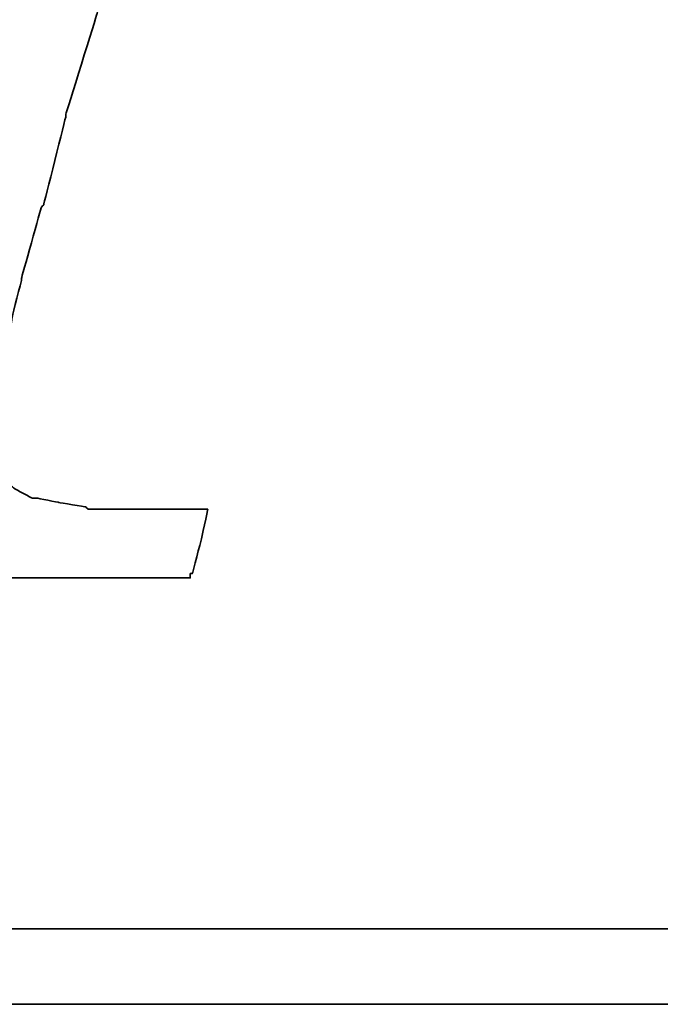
# Model space of a CAD drawing. Header units: millimetres. Extents: x 1396 to 1813, y -216 to -72.
# Tile 34 of 53: x 1715.81 to 1716.95, y -168.09 to -166.34. Entities that reach past the tile are written whole.
import ezdxf

# ---------------------------------------------------------------- set-up
doc = ezdxf.new("R2010")
doc.units = ezdxf.units.MM
doc.layers.add('DIM', color=4, linetype='CONTINUOUS')
doc.layers.add('layer 1', color=7, linetype='CONTINUOUS')

# ---------------------------------------------------------------- blocks, each defined once
blk = doc.blocks.new('TBI MOTION logo(完整正式版)')
at = {"layer": 'layer 1', "color": 22, "lineweight": 35}
for points, knots in [([(-40.59125, -7.943749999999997), (-40.59125, -7.943749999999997), (-40.97375, -7.943749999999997), (-40.97375, -7.943749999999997), (-40.97375, -7.943749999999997), (-40.97375, -7.943749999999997), (-41.38125, -7.943749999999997), (-41.38125, -7.943749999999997), (-41.38125, -7.943749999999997), (-41.38125, -7.943749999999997), (-41.54874999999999, -7.943749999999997), (-41.54874999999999, -7.943749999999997), (-41.54874999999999, -7.943749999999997), (-41.54874999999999, -7.943749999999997), (-41.59875, -7.943749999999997), (-41.59875, -7.943749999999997), (-41.59875, -7.943749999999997), (-41.59875, -7.943749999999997), (-41.88374999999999, -7.943749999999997), (-41.88374999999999, -7.943749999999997), (-41.88374999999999, -7.943749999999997), (-41.88374999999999, -7.943749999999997), (-41.90875, -7.91875), (-41.90875, -7.91875), (-41.90875, -7.91875), (-41.90875, -7.91875), (-42.19875, -7.871249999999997), (-42.19875, -7.871249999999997), (-42.19875, -7.871249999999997), (-42.19875, -7.871249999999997), (-42.43875, -7.82375), (-42.43875, -7.82375), (-42.43875, -7.82375), (-42.43875, -7.82375), (-42.45875, -7.82375), (-42.45875, -7.82375), (-42.45875, -7.82375), (-42.45875, -7.82375), (-42.48624999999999, -7.82375), (-42.48624999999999, -7.82375), (-42.48624999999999, -7.82375), (-42.48624999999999, -7.82375), (-42.67625, -7.723749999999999), (-42.67625, -7.723749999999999), (-42.67625, -7.723749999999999), (-42.67625, -7.723749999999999), (-42.70125, -7.70375), (-42.70125, -7.70375), (-42.70125, -7.70375), (-42.70125, -7.70375), (-42.72375, -7.678749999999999), (-42.72375, -7.678749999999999), (-42.72375, -7.678749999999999), (-42.72375, -7.678749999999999), (-42.86875, -7.488749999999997), (-42.86875, -7.488749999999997), (-42.86875, -7.488749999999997), (-42.86875, -7.488749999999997), (-42.89374999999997, -7.438749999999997), (-42.89374999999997, -7.438749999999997), (-42.89374999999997, -7.438749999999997), (-42.89374999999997, -7.438749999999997), (-42.91875, -7.388749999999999), (-42.91875, -7.388749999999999), (-42.91875, -7.388749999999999), (-42.91875, -7.388749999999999), (-42.93874999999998, -7.12875), (-42.93874999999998, -7.12875), (-42.93874999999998, -7.12875), (-42.93874999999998, -7.12875), (-42.96375, -7.103749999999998), (-42.96375, -7.103749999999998), (-42.96375, -7.103749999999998), (-42.96375, -7.103749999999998), (-42.96375, -7.053749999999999), (-42.96375, -7.053749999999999), (-42.96375, -7.053749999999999), (-42.96375, -7.053749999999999), (-42.96375, -7.00875), (-42.96375, -7.00875), (-42.96375, -7.00875), (-42.96375, -7.00875), (-42.91875, -6.69625), (-42.91875, -6.69625), (-42.91875, -6.69625), (-42.91875, -6.69625), (-42.91875, -6.62375), (-42.91875, -6.62375), (-42.91875, -6.62375), (-42.91875, -6.62375), (-42.91875, -6.59625), (-42.91875, -6.59625), (-42.91875, -6.59625), (-42.91875, -6.59625), (-42.91875, -6.57375), (-42.91875, -6.57375), (-42.91875, -6.57375), (-42.91875, -6.57375), (-42.91875, -6.528749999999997), (-42.91875, -6.528749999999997), (-42.91875, -6.528749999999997), (-42.91875, -6.528749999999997), (-42.89374999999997, -6.50375), (-42.89374999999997, -6.50375), (-42.89374999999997, -6.50375), (-42.89374999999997, -6.50375), (-42.84374999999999, -6.38375), (-42.84374999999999, -6.38375), (-42.84374999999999, -6.38375), (-42.84374999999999, -6.38375), (-42.84374999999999, -6.358749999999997), (-42.84374999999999, -6.358749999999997), (-42.84374999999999, -6.358749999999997), (-42.84374999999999, -6.358749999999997), (-42.74625, -6.143749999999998), (-42.74625, -6.143749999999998), (-42.74625, -6.143749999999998), (-42.74625, -6.143749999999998), (-42.70125, -5.853749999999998), (-42.70125, -5.853749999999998), (-42.70125, -5.853749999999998), (-42.70125, -5.853749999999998), (-42.60374999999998, -5.47125), (-42.60374999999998, -5.47125), (-42.60374999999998, -5.47125), (-42.60374999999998, -5.47125), (-42.60374999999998, -5.44875), (-42.60374999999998, -5.44875), (-42.60374999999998, -5.44875), (-42.60374999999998, -5.44875), (-42.38875, -4.678749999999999), (-42.38875, -4.678749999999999), (-42.38875, -4.678749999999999), (-42.38875, -4.678749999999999), (-42.36375, -4.653749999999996), (-42.36375, -4.653749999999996), (-42.36375, -4.653749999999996), (-42.36375, -4.653749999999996), (-42.12375, -3.69625), (-42.12375, -3.69625), (-42.12375, -3.69625), (-42.12375, -3.69625), (-42.12375, -3.67374), (-42.12375, -3.67374), (-42.12375, -3.67374), (-42.12375, -3.67374), (-41.78875, -2.593739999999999), (-41.78875, -2.593739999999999), (-41.78875, -2.593739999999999), (-41.78875, -2.593739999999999), (-41.18875, -0.19375), (-41.18875, -0.19375), (-41.18875, -0.19375), (-41.18875, -0.19375), (-40.54375, 2.20624), (-40.54375, 2.20624), (-40.54375, 2.20624), (-40.54375, 2.20624), (-40.25374999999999, 3.308749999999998), (-40.25374999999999, 3.308749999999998), (-40.25374999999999, 3.308749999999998), (-40.25374999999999, 3.308749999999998), (-39.98875, 4.27125), (-39.98875, 4.27125), (-39.98875, 4.27125), (-39.98875, 4.27125), (-39.77375, 5.131249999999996), (-39.77375, 5.131249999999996), (-39.77375, 5.131249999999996), (-39.77375, 5.131249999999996), (-39.67875, 5.47125), (-39.67875, 5.47125), (-39.67875, 5.47125), (-39.67875, 5.47125), (-39.60375, 5.756249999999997), (-39.60375, 5.756249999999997), (-39.60375, 5.756249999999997), (-39.60375, 5.756249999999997), (-39.60375, 5.78125), (-39.60375, 5.78125), (-39.60375, 5.78125), (-39.60375, 5.78125), (-39.50875, 5.97125), (-39.50875, 5.97125), (-39.50875, 5.97125), (-39.50875, 5.97125), (-39.50875, 6.138749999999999), (-39.50875, 6.138749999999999), (-39.50875, 6.138749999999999), (-39.50875, 6.138749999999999), (-39.48625, 6.166249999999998), (-39.48625, 6.166249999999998), (-39.48625, 6.166249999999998), (-39.48625, 6.166249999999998), (-39.46125, 6.286249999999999), (-39.46125, 6.286249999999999), (-39.46125, 6.286249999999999), (-39.46125, 6.286249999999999), (-39.46125, 6.426249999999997), (-39.46125, 6.426249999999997), (-39.46125, 6.426249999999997), (-39.46125, 6.426249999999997), (-39.41375, 6.426249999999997), (-39.41375, 6.426249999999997), (-39.41375, 6.426249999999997), (-39.41375, 6.426249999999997), (-39.29375, 6.69125), (-39.29375, 6.69125), (-39.29375, 6.69125), (-39.29375, 6.69125), (-39.26875, 6.741249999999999), (-39.26875, 6.741249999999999), (-39.26875, 6.741249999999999), (-39.26875, 6.741249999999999), (-39.24375, 6.76625), (-39.24375, 6.76625), (-39.24375, 6.76625), (-39.24375, 6.76625), (-38.98375, 7.006239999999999), (-38.98375, 7.006239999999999), (-38.98375, 7.006239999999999), (-38.98375, 7.006239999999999), (-38.95625, 7.026239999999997), (-38.95625, 7.026239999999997), (-38.95625, 7.026239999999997), (-38.95625, 7.026239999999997), (-38.78875, 7.126239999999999), (-38.78875, 7.126239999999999), (-38.78875, 7.126239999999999), (-38.78875, 7.126239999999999), (-38.76375, 7.126239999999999), (-38.76375, 7.126239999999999), (-38.76375, 7.126239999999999), (-38.76375, 7.126239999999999), (-38.74375, 7.126239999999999), (-38.74375, 7.126239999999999), (-38.74375, 7.126239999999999), (-38.74375, 7.126239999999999), (-38.52875, 7.171249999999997), (-38.52875, 7.171249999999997), (-38.52875, 7.171249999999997), (-38.52875, 7.171249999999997), (-38.52875, 7.196239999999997), (-38.52875, 7.196239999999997), (-38.52875, 7.196239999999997), (-38.52875, 7.196239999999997), (-38.50375, 7.196239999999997), (-38.50375, 7.196239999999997), (-38.50375, 7.196239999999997), (-38.50375, 7.196239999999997), (-38.26125, 7.21875), (-38.26125, 7.21875), (-38.26125, 7.21875), (-38.26125, 7.21875), (-38.23875000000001, 7.246239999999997), (-38.23875000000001, 7.246239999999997), (-38.23875000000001, 7.246239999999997), (-38.23875000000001, 7.246239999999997), (-38.21625, 7.246239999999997), (-38.21625, 7.246239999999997), (-38.21625, 7.246239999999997), (-38.21625, 7.246239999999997), (-38.18875, 7.246239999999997), (-38.18875, 7.246239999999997), (-38.18875, 7.246239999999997), (-38.18875, 7.246239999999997), (-37.90375, 7.246239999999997), (-37.90375, 7.246239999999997), (-37.90375, 7.246239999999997), (-37.90375, 7.246239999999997), (-37.85375, 7.246239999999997), (-37.85375, 7.246239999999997), (-37.85375, 7.246239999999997), (-37.85375, 7.246239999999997), (-37.75875, 7.246239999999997), (-37.75875, 7.246239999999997), (-37.75875, 7.246239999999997), (-37.75875, 7.246239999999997), (-37.42375, 7.246239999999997), (-37.42375, 7.246239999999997), (-37.42375, 7.246239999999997), (-37.42375, 7.246239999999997), (-37.08875, 7.246239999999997), (-37.08875, 7.246239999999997), (-37.08875, 7.246239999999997), (-37.08875, 7.246239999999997), (-37.06375, 7.246239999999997), (-37.06375, 7.246239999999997), (-37.06375, 7.246239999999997), (-37.06375, 7.246239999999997), (-37.06375, 7.266239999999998), (-37.06375, 7.266239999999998), (-37.06375, 7.266239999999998), (-37.06375, 7.266239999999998), (-37.03875, 7.291249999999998), (-37.03875, 7.291249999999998), (-37.03875, 7.291249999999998), (-37.03875, 7.291249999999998), (-37.03875, 7.31625), (-37.03875, 7.31625), (-37.03875, 7.31625), (-37.03875, 7.31625), (-36.94125, 7.676249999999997), (-36.94125, 7.676249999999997), (-36.94125, 7.676249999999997), (-36.94125, 7.676249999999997), (-36.86875, 7.98625), (-36.86875, 7.98625), (-36.86875, 7.98625), (-36.86875, 7.98625), (-36.98875000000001, 7.98625), (-36.98875000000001, 7.98625), (-36.98875000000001, 7.98625), (-36.98875000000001, 7.98625), (-37.42375, 7.98625), (-37.42375, 7.98625), (-37.42375, 7.98625), (-37.42375, 7.98625), (-37.94875, 7.98625), (-37.94875, 7.98625), (-37.94875, 7.98625), (-37.94875, 7.98625), (-38.57375, 7.98625), (-38.57375, 7.98625), (-38.57375, 7.98625), (-38.57375, 7.98625), (-39.29375, 7.98625), (-39.29375, 7.98625), (-39.29375, 7.98625), (-39.29375, 7.98625), (-40.82875, 7.98625), (-40.82875, 7.98625), (-40.82875, 7.98625), (-40.82875, 7.98625), (-42.36375, 7.98625), (-42.36375, 7.98625), (-42.36375, 7.98625), (-42.36375, 7.98625), (-43.08375, 7.98625), (-43.08375, 7.98625), (-43.08375, 7.98625), (-43.08375, 7.98625), (-43.70875, 7.98625), (-43.70875, 7.98625), (-43.70875, 7.98625), (-43.70875, 7.98625), (-44.23375, 7.98625), (-44.23375, 7.98625), (-44.23375, 7.98625), (-44.23375, 7.98625), (-44.66875, 7.98625), (-44.66875, 7.98625), (-44.66875, 7.98625), (-44.66875, 7.98625), (-44.88375, 7.98625), (-44.88375, 7.98625), (-44.88375, 7.98625), (-44.88375, 7.98625), (-44.90874999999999, 7.94125), (-44.90874999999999, 7.94125), (-44.90874999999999, 7.94125), (-44.90874999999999, 7.94125), (-44.90874999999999, 7.916249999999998), (-44.90874999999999, 7.916249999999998), (-44.90874999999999, 7.916249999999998), (-44.90874999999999, 7.916249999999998), (-45.00375, 7.55625), (-45.00375, 7.55625), (-45.00375, 7.55625), (-45.00375, 7.55625), (-45.05374999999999, 7.246239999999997), (-45.05374999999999, 7.246239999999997), (-45.05374999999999, 7.246239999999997), (-45.05374999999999, 7.246239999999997), (-44.61875, 7.246239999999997), (-44.61875, 7.246239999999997), (-44.61875, 7.246239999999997), (-44.61875, 7.246239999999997), (-44.11375, 7.246239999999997), (-44.11375, 7.246239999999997), (-44.11375, 7.246239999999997), (-44.11375, 7.246239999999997), (-43.99375, 7.246239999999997), (-43.99375, 7.246239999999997), (-43.99375, 7.246239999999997), (-43.99375, 7.246239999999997), (-43.94625, 7.246239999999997), (-43.94625, 7.246239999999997), (-43.94625, 7.246239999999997), (-43.94625, 7.246239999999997), (-43.92374, 7.246239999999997), (-43.92374, 7.246239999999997), (-43.92374, 7.246239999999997), (-43.92374, 7.246239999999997), (-43.65874999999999, 7.246239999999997), (-43.65874999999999, 7.246239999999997), (-43.65874999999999, 7.246239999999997), (-43.65874999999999, 7.246239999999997), (-43.63875, 7.21875), (-43.63875, 7.21875), (-43.63875, 7.21875), (-43.63875, 7.21875), (-43.46874999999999, 7.196239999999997), (-43.46874999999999, 7.196239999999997), (-43.46874999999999, 7.196239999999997), (-43.46874999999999, 7.196239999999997), (-43.39875, 7.196239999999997), (-43.39875, 7.196239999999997), (-43.39875, 7.196239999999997), (-43.39875, 7.196239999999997), (-43.37125, 7.171249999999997), (-43.37125, 7.171249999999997), (-43.37125, 7.171249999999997), (-43.37125, 7.171249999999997), (-43.34875, 7.171249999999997), (-43.34875, 7.171249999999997), (-43.34875, 7.171249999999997), (-43.34875, 7.171249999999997), (-43.20375, 7.126239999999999), (-43.20375, 7.126239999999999), (-43.20375, 7.126239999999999), (-43.20375, 7.126239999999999), (-43.05875, 7.076239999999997), (-43.05875, 7.076239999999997), (-43.05875, 7.076239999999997), (-43.05875, 7.076239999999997), (-43.01375, 7.076239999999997), (-43.01375, 7.076239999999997), (-43.01375, 7.076239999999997), (-43.01375, 7.076239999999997), (-42.98875, 7.026239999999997), (-42.98875, 7.026239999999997), (-42.98875, 7.026239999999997), (-42.98875, 7.026239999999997), (-42.79874999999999, 6.86125), (-42.79874999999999, 6.86125), (-42.79874999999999, 6.86125), (-42.79874999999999, 6.86125), (-42.77375, 6.81125), (-42.77375, 6.81125), (-42.77375, 6.81125), (-42.77375, 6.81125), (-42.74625, 6.76625), (-42.74625, 6.76625), (-42.74625, 6.76625), (-42.74625, 6.76625), (-42.72375, 6.47625), (-42.72375, 6.47625), (-42.72375, 6.47625), (-42.72375, 6.47625), (-42.70125, 6.45124), (-42.70125, 6.45124), (-42.70125, 6.45124), (-42.70125, 6.45124), (-42.70125, 6.426249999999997), (-42.70125, 6.426249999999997), (-42.70125, 6.426249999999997), (-42.70125, 6.426249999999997), (-42.72375, 6.40625), (-42.72375, 6.40625), (-42.72375, 6.40625), (-42.72375, 6.40625), (-42.74625, 5.97125), (-42.74625, 5.97125), (-42.74625, 5.97125), (-42.74625, 5.97125), (-42.74625, 5.94625), (-42.74625, 5.94625), (-42.74625, 5.94625), (-42.74625, 5.94625), (-42.74625, 5.926249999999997), (-42.74625, 5.926249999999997), (-42.74625, 5.926249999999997), (-42.74625, 5.926249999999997), (-42.77375, 5.876249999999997), (-42.77375, 5.876249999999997), (-42.77375, 5.876249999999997), (-42.77375, 5.876249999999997), (-42.81875, 5.80625), (-42.81875, 5.80625), (-42.81875, 5.80625), (-42.81875, 5.80625), (-42.86875, 5.63625), (-42.86875, 5.63625), (-42.86875, 5.63625), (-42.86875, 5.63625), (-42.91875, 5.39625), (-42.91875, 5.39625), (-42.91875, 5.39625), (-42.91875, 5.39625), (-42.91875, 5.37124), (-42.91875, 5.37124), (-42.91875, 5.37124), (-42.91875, 5.37124), (-43.01375, 5.10874), (-43.01375, 5.10874), (-43.01375, 5.10874), (-43.01375, 5.10874), (-43.10875, 4.771239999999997), (-43.10875, 4.771239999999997), (-43.10875, 4.771239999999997), (-43.10875, 4.771239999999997), (-43.29875, 3.956249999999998), (-43.29875, 3.956249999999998), (-43.29875, 3.956249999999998), (-43.29875, 3.956249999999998), (-43.58875, 2.951249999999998), (-43.58875, 2.951249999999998), (-43.58875, 2.951249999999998), (-43.58875, 2.951249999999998), (-43.87375, 1.87125), (-43.87375, 1.87125), (-43.87375, 1.87125), (-43.87375, 1.87125), (-44.52625, -0.50374), (-44.52625, -0.50374), (-44.52625, -0.50374), (-44.52625, -0.50374), (-45.14874999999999, -2.853749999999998), (-45.14874999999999, -2.853749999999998), (-45.14874999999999, -2.853749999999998), (-45.14874999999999, -2.853749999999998), (-45.43375, -3.95875), (-45.43375, -3.95875), (-45.43375, -3.95875), (-45.43375, -3.95875), (-45.69874999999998, -4.96875), (-45.69874999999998, -4.96875), (-45.69874999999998, -4.96875), (-45.69874999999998, -4.96875), (-45.91375, -5.78375), (-45.91375, -5.78375), (-45.91375, -5.78375), (-45.91375, -5.78375), (-46.01374999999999, -6.11875), (-46.01374999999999, -6.11875), (-46.01374999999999, -6.11875), (-46.01374999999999, -6.11875), (-46.01374999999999, -6.143749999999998), (-46.01374999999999, -6.143749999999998), (-46.01374999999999, -6.143749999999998), (-46.01374999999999, -6.143749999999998), (-46.10875, -6.40875), (-46.10875, -6.40875), (-46.10875, -6.40875), (-46.10875, -6.40875), (-46.15375, -6.648749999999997), (-46.15375, -6.648749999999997), (-46.15375, -6.648749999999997), (-46.15375, -6.648749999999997), (-46.20375, -6.83875), (-46.20375, -6.83875), (-46.20375, -6.83875), (-46.20375, -6.83875), (-46.22874999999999, -6.933749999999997), (-46.22874999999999, -6.933749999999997), (-46.22874999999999, -6.933749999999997), (-46.22874999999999, -6.933749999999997), (-46.22874999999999, -7.07875), (-46.22874999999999, -7.07875), (-46.22874999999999, -7.07875), (-46.22874999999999, -7.07875), (-46.27374999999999, -7.07875), (-46.27374999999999, -7.07875), (-46.27374999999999, -7.07875), (-46.27374999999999, -7.07875), (-46.39375, -7.34375), (-46.39375, -7.34375), (-46.39375, -7.34375), (-46.39375, -7.34375), (-46.39375, -7.36875), (-46.39375, -7.36875), (-46.39375, -7.36875), (-46.39375, -7.36875), (-46.42125, -7.388749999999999), (-46.42125, -7.388749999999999), (-46.42125, -7.388749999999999), (-46.42125, -7.388749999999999), (-46.68375, -7.678749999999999), (-46.68375, -7.678749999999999), (-46.68375, -7.678749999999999), (-46.68375, -7.678749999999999), (-46.70875, -7.70375), (-46.70875, -7.70375), (-46.70875, -7.70375), (-46.70875, -7.70375), (-46.75374999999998, -7.723749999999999), (-46.75374999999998, -7.723749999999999), (-46.75374999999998, -7.723749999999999), (-46.75374999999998, -7.723749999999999), (-47.08874999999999, -7.871249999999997), (-47.08874999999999, -7.871249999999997), (-47.08874999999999, -7.871249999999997), (-47.08874999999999, -7.871249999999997), (-47.11625, -7.871249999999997), (-47.11625, -7.871249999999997), (-47.11625, -7.871249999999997), (-47.11625, -7.871249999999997), (-47.13875, -7.893749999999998), (-47.13875, -7.893749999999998), (-47.13875, -7.893749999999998), (-47.13875, -7.893749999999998), (-47.56874999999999, -7.91875), (-47.56874999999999, -7.91875), (-47.56874999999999, -7.91875), (-47.56874999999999, -7.91875), (-47.59624999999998, -7.943749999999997), (-47.59624999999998, -7.943749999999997), (-47.59624999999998, -7.943749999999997), (-47.59624999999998, -7.943749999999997), (-47.64375, -7.943749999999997), (-47.64375, -7.943749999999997), (-47.64375, -7.943749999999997), (-47.64375, -7.943749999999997), (-47.73625, -7.943749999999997), (-47.73625, -7.943749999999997), (-47.73625, -7.943749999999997), (-47.73625, -7.943749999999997), (-48.07375, -7.943749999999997), (-48.07375, -7.943749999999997), (-48.07375, -7.943749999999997), (-48.07375, -7.943749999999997), (-48.36125, -7.943749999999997), (-48.36125, -7.943749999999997), (-48.36125, -7.943749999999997), (-48.36125, -7.943749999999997), (-48.36125, -7.966249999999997), (-48.36125, -7.966249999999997), (-48.36125, -7.966249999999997), (-48.36125, -7.966249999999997), (-48.36125, -7.991249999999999), (-48.36125, -7.991249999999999), (-48.36125, -7.991249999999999), (-48.36125, -7.991249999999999), (-48.38875, -8.013749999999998), (-48.38875, -8.013749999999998), (-48.38875, -8.013749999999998), (-48.38875, -8.013749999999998), (-48.50875, -8.34875), (-48.50875, -8.34875), (-48.50875, -8.34875), (-48.50875, -8.34875), (-48.55375, -8.68625), (-48.55375, -8.68625), (-48.55375, -8.68625), (-48.55375, -8.68625), (-48.45875, -8.68625), (-48.45875, -8.68625), (-48.45875, -8.68625), (-48.45875, -8.68625), (-48.07375, -8.68625), (-48.07375, -8.68625), (-48.07375, -8.68625), (-48.07375, -8.68625), (-47.52374999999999, -8.68625), (-47.52374999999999, -8.68625), (-47.52374999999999, -8.68625), (-47.52374999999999, -8.68625), (-46.92375, -8.68625), (-46.92375, -8.68625), (-46.92375, -8.68625), (-46.92375, -8.68625), (-46.25375, -8.68625), (-46.25375, -8.68625), (-46.25375, -8.68625), (-46.25375, -8.68625), (-46.20375, -8.68625), (-46.20375, -8.68625), (-46.20375, -8.68625), (-46.20375, -8.68625), (-44.71375, -8.68625), (-44.71375, -8.68625), (-44.71375, -8.68625), (-44.71375, -8.68625), (-43.22874999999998, -8.68625), (-43.22874999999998, -8.68625), (-43.22874999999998, -8.68625), (-43.22874999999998, -8.68625), (-42.55875, -8.68625), (-42.55875, -8.68625), (-42.55875, -8.68625), (-42.55875, -8.68625), (-42.50874999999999, -8.68625), (-42.50874999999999, -8.68625), (-42.50874999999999, -8.68625), (-42.50874999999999, -8.68625), (-41.93375, -8.68625), (-41.93375, -8.68625), (-41.93375, -8.68625), (-41.93375, -8.68625), (-41.38125, -8.68625), (-41.38125, -8.68625), (-41.38125, -8.68625), (-41.38125, -8.68625), (-40.97375, -8.68625), (-40.97375, -8.68625), (-40.97375, -8.68625), (-40.97375, -8.68625), (-40.78125, -8.68625), (-40.78125, -8.68625), (-40.78125, -8.68625), (-40.78125, -8.68625), (-40.78125, -8.638749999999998), (-40.78125, -8.638749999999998), (-40.78125, -8.638749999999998), (-40.78125, -8.638749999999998), (-40.75874999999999, -8.638749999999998), (-40.75874999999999, -8.638749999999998), (-40.75874999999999, -8.638749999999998), (-40.75874999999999, -8.638749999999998), (-40.66374999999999, -8.27875), (-40.66374999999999, -8.27875), (-40.66374999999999, -8.27875), (-40.66374999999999, -8.27875), (-40.59125, -7.943749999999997), (-40.59125, -7.943749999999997)], [0, 0, 0, 0, 0.0055865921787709, 0.0055865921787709, 0.0055865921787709, 0.0055866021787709, 0.0111731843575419, 0.0111731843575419, 0.0111731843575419, 0.0111731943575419, 0.0167597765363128, 0.0167597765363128, 0.0167597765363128, 0.0167597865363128, 0.0223463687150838, 0.0223463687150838, 0.0223463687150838, 0.0223463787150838, 0.0279329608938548, 0.0279329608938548, 0.0279329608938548, 0.0279329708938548, 0.0335195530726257, 0.0335195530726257, 0.0335195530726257, 0.0335195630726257, 0.0391061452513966, 0.0391061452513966, 0.0391061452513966, 0.0391061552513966, 0.0446927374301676, 0.0446927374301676, 0.0446927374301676, 0.0446927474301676, 0.0502793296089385, 0.0502793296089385, 0.0502793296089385, 0.0502793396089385, 0.0558659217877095, 0.0558659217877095, 0.0558659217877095, 0.0558659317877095, 0.0614525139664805, 0.0614525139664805, 0.0614525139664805, 0.0614525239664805, 0.0670391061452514, 0.0670391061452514, 0.0670391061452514, 0.0670391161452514, 0.0726256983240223, 0.0726256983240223, 0.0726256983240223, 0.0726257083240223, 0.0782122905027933, 0.0782122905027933, 0.0782122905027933, 0.0782123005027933, 0.0837988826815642, 0.0837988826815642, 0.0837988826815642, 0.0837988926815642, 0.0893854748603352, 0.0893854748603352, 0.0893854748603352, 0.0893854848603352, 0.0949720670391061, 0.0949720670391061, 0.0949720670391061, 0.0949720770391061, 0.1005586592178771, 0.1005586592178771, 0.1005586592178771, 0.1005586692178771, 0.106145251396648, 0.106145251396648, 0.106145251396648, 0.106145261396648, 0.1117318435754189, 0.1117318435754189, 0.1117318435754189, 0.1117318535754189, 0.1173184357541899, 0.1173184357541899, 0.1173184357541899, 0.1173184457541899, 0.1229050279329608, 0.1229050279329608, 0.1229050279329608, 0.1229050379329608, 0.1284916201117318, 0.1284916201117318, 0.1284916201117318, 0.1284916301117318, 0.1340782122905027, 0.1340782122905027, 0.1340782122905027, 0.1340782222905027, 0.1396648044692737, 0.1396648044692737, 0.1396648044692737, 0.1396648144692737, 0.1452513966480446, 0.1452513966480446, 0.1452513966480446, 0.1452514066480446, 0.1508379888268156, 0.1508379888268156, 0.1508379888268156, 0.1508379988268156, 0.1564245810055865, 0.1564245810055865, 0.1564245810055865, 0.1564245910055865, 0.1620111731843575, 0.1620111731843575, 0.1620111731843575, 0.1620111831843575, 0.1675977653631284, 0.1675977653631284, 0.1675977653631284, 0.1675977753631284, 0.1731843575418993, 0.1731843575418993, 0.1731843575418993, 0.1731843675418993, 0.1787709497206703, 0.1787709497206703, 0.1787709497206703, 0.1787709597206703, 0.1843575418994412, 0.1843575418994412, 0.1843575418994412, 0.1843575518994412, 0.1899441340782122, 0.1899441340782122, 0.1899441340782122, 0.1899441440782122, 0.1955307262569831, 0.1955307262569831, 0.1955307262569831, 0.1955307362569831, 0.2011173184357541, 0.2011173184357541, 0.2011173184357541, 0.2011173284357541, 0.206703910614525, 0.206703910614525, 0.206703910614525, 0.206703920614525, 0.2122905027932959, 0.2122905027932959, 0.2122905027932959, 0.2122905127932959, 0.2178770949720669, 0.2178770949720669, 0.2178770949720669, 0.2178771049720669, 0.2234636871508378, 0.2234636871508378, 0.2234636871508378, 0.2234636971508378, 0.2290502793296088, 0.2290502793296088, 0.2290502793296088, 0.2290502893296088, 0.2346368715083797, 0.2346368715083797, 0.2346368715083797, 0.2346368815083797, 0.2402234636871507, 0.2402234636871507, 0.2402234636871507, 0.2402234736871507, 0.2458100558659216, 0.2458100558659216, 0.2458100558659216, 0.2458100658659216, 0.2513966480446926, 0.2513966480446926, 0.2513966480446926, 0.2513966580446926, 0.2569832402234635, 0.2569832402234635, 0.2569832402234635, 0.2569832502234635, 0.2625698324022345, 0.2625698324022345, 0.2625698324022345, 0.2625698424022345, 0.2681564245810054, 0.2681564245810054, 0.2681564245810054, 0.2681564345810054, 0.2737430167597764, 0.2737430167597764, 0.2737430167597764, 0.2737430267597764, 0.2793296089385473, 0.2793296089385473, 0.2793296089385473, 0.2793296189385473, 0.2849162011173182, 0.2849162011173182, 0.2849162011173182, 0.2849162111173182, 0.2905027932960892, 0.2905027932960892, 0.2905027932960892, 0.2905028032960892, 0.2960893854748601, 0.2960893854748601, 0.2960893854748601, 0.29608939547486, 0.3016759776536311, 0.3016759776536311, 0.3016759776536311, 0.3016759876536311, 0.3072625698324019, 0.3072625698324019, 0.3072625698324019, 0.3072625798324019, 0.312849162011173, 0.312849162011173, 0.312849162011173, 0.312849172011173, 0.3184357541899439, 0.3184357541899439, 0.3184357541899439, 0.3184357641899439, 0.3240223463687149, 0.3240223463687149, 0.3240223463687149, 0.3240223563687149, 0.3296089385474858, 0.3296089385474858, 0.3296089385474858, 0.3296089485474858, 0.3351955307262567, 0.3351955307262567, 0.3351955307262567, 0.3351955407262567, 0.3407821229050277, 0.3407821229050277, 0.3407821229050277, 0.3407821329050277, 0.3463687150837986, 0.3463687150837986, 0.3463687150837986, 0.3463687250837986, 0.3519553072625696, 0.3519553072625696, 0.3519553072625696, 0.3519553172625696, 0.3575418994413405, 0.3575418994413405, 0.3575418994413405, 0.3575419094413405, 0.3631284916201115, 0.3631284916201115, 0.3631284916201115, 0.3631285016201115, 0.3687150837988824, 0.3687150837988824, 0.3687150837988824, 0.3687150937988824, 0.3743016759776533, 0.3743016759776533, 0.3743016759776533, 0.3743016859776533, 0.3798882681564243, 0.3798882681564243, 0.3798882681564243, 0.3798882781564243, 0.3854748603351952, 0.3854748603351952, 0.3854748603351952, 0.3854748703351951, 0.3910614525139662, 0.3910614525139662, 0.3910614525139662, 0.3910614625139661, 0.3966480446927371, 0.3966480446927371, 0.3966480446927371, 0.3966480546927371, 0.4022346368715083, 0.4022346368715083, 0.4022346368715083, 0.4022346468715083, 0.407821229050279, 0.407821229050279, 0.407821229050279, 0.407821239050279, 0.4134078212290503, 0.4134078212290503, 0.4134078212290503, 0.4134078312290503, 0.4189944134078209, 0.4189944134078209, 0.4189944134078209, 0.4189944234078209, 0.4245810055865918, 0.4245810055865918, 0.4245810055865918, 0.4245810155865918, 0.4301675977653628, 0.4301675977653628, 0.4301675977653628, 0.4301676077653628, 0.4357541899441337, 0.4357541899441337, 0.4357541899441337, 0.4357541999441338, 0.4413407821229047, 0.4413407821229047, 0.4413407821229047, 0.4413407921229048, 0.4469273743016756, 0.4469273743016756, 0.4469273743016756, 0.4469273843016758, 0.4525139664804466, 0.4525139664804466, 0.4525139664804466, 0.4525139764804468, 0.4581005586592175, 0.4581005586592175, 0.4581005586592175, 0.4581005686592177, 0.4636871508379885, 0.4636871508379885, 0.4636871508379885, 0.4636871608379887, 0.4692737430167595, 0.4692737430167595, 0.4692737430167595, 0.4692737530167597, 0.4748603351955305, 0.4748603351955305, 0.4748603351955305, 0.4748603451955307, 0.4804469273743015, 0.4804469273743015, 0.4804469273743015, 0.4804469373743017, 0.4860335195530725, 0.4860335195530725, 0.4860335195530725, 0.4860335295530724, 0.4916201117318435, 0.4916201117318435, 0.4916201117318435, 0.4916201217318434, 0.4972067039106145, 0.4972067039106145, 0.4972067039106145, 0.4972067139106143, 0.5027932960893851, 0.5027932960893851, 0.5027932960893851, 0.5027933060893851, 0.508379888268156, 0.508379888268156, 0.508379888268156, 0.508379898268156, 0.513966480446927, 0.513966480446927, 0.513966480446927, 0.5139664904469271, 0.519553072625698, 0.519553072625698, 0.519553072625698, 0.5195530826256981, 0.525139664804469, 0.525139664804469, 0.525139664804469, 0.525139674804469, 0.53072625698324, 0.53072625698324, 0.53072625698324, 0.5307262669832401, 0.536312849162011, 0.536312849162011, 0.536312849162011, 0.5363128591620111, 0.541899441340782, 0.541899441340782, 0.541899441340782, 0.5418994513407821, 0.547486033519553, 0.547486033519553, 0.547486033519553, 0.547486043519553, 0.553072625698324, 0.553072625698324, 0.553072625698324, 0.5530726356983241, 0.558659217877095, 0.558659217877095, 0.558659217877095, 0.558659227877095, 0.564245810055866, 0.564245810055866, 0.564245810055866, 0.564245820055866, 0.569832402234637, 0.569832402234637, 0.569832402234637, 0.5698324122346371, 0.575418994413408, 0.575418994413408, 0.575418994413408, 0.575419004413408, 0.581005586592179, 0.581005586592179, 0.581005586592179, 0.581005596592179, 0.58659217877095, 0.58659217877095, 0.58659217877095, 0.5865921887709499, 0.592178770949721, 0.592178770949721, 0.592178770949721, 0.5921787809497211, 0.5977653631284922, 0.5977653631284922, 0.5977653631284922, 0.5977653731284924, 0.603351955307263, 0.603351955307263, 0.603351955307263, 0.6033519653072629, 0.608938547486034, 0.608938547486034, 0.608938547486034, 0.608938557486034, 0.6145251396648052, 0.6145251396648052, 0.6145251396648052, 0.6145251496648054, 0.6201117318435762, 0.6201117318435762, 0.6201117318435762, 0.6201117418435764, 0.6256983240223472, 0.6256983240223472, 0.6256983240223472, 0.6256983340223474, 0.631284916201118, 0.631284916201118, 0.631284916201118, 0.631284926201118, 0.6368715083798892, 0.6368715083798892, 0.6368715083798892, 0.6368715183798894, 0.6424581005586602, 0.6424581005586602, 0.6424581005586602, 0.6424581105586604, 0.6480446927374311, 0.6480446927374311, 0.6480446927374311, 0.6480447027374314, 0.6536312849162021, 0.6536312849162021, 0.6536312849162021, 0.6536312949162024, 0.6592178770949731, 0.6592178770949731, 0.6592178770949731, 0.6592178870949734, 0.6648044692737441, 0.6648044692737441, 0.6648044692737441, 0.6648044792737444, 0.6703910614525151, 0.6703910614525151, 0.6703910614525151, 0.6703910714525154, 0.6759776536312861, 0.6759776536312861, 0.6759776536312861, 0.6759776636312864, 0.6815642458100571, 0.6815642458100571, 0.6815642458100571, 0.6815642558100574, 0.687150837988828, 0.687150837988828, 0.687150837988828, 0.687150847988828, 0.6927374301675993, 0.6927374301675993, 0.6927374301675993, 0.6927374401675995, 0.69832402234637, 0.69832402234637, 0.69832402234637, 0.69832403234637, 0.703910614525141, 0.703910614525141, 0.703910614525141, 0.703910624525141, 0.7094972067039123, 0.7094972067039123, 0.7094972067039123, 0.7094972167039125, 0.715083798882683, 0.715083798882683, 0.715083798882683, 0.715083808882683, 0.7206703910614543, 0.7206703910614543, 0.7206703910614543, 0.7206704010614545, 0.7262569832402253, 0.7262569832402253, 0.7262569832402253, 0.7262569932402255, 0.731843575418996, 0.731843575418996, 0.731843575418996, 0.731843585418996, 0.7374301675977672, 0.7374301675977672, 0.7374301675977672, 0.7374301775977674, 0.7430167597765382, 0.7430167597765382, 0.7430167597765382, 0.7430167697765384, 0.7486033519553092, 0.7486033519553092, 0.7486033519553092, 0.7486033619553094, 0.75418994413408, 0.75418994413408, 0.75418994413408, 0.75418995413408, 0.7597765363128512, 0.7597765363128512, 0.7597765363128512, 0.7597765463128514, 0.7653631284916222, 0.7653631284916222, 0.7653631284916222, 0.7653631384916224, 0.770949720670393, 0.770949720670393, 0.770949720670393, 0.770949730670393, 0.7765363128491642, 0.7765363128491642, 0.7765363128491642, 0.7765363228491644, 0.7821229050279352, 0.7821229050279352, 0.7821229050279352, 0.7821229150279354, 0.787709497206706, 0.787709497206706, 0.787709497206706, 0.787709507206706, 0.7932960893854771, 0.7932960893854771, 0.7932960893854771, 0.7932960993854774, 0.798882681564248, 0.798882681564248, 0.798882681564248, 0.798882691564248, 0.8044692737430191, 0.8044692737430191, 0.8044692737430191, 0.8044692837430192, 0.8100558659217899, 0.8100558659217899, 0.8100558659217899, 0.81005587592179, 0.8156424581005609, 0.8156424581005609, 0.8156424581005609, 0.815642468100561, 0.8212290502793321, 0.8212290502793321, 0.8212290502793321, 0.8212290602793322, 0.8268156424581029, 0.8268156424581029, 0.8268156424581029, 0.826815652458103, 0.8324022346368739, 0.8324022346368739, 0.8324022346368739, 0.832402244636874, 0.8379888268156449, 0.8379888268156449, 0.8379888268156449, 0.837988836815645, 0.8435754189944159, 0.8435754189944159, 0.8435754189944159, 0.8435754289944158, 0.8491620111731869, 0.8491620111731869, 0.8491620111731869, 0.849162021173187, 0.8547486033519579, 0.8547486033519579, 0.8547486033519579, 0.854748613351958, 0.8603351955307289, 0.8603351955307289, 0.8603351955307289, 0.860335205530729, 0.8659217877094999, 0.8659217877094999, 0.8659217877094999, 0.8659217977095, 0.8715083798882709, 0.8715083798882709, 0.8715083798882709, 0.871508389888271, 0.8770949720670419, 0.8770949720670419, 0.8770949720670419, 0.877094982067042, 0.8826815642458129, 0.8826815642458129, 0.8826815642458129, 0.882681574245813, 0.888268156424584, 0.888268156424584, 0.888268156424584, 0.8882681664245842, 0.8938547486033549, 0.8938547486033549, 0.8938547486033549, 0.893854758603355, 0.8994413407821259, 0.8994413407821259, 0.8994413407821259, 0.899441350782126, 0.9050279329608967, 0.9050279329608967, 0.9050279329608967, 0.9050279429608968, 0.9106145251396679, 0.9106145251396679, 0.9106145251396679, 0.910614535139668, 0.9162011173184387, 0.9162011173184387, 0.9162011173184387, 0.9162011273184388, 0.9217877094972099, 0.9217877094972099, 0.9217877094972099, 0.92178771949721, 0.9273743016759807, 0.9273743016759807, 0.9273743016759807, 0.9273743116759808, 0.9329608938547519, 0.9329608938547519, 0.9329608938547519, 0.932960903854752, 0.9385474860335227, 0.9385474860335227, 0.9385474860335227, 0.9385474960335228, 0.944134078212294, 0.944134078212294, 0.944134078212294, 0.9441340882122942, 0.9497206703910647, 0.9497206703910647, 0.9497206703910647, 0.9497206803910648, 0.9553072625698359, 0.9553072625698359, 0.9553072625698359, 0.955307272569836, 0.960893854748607, 0.960893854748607, 0.960893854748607, 0.9608938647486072, 0.9664804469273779, 0.9664804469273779, 0.9664804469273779, 0.9664804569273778, 0.972067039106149, 0.972067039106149, 0.972067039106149, 0.9720670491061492, 0.9776536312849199, 0.9776536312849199, 0.9776536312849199, 0.97765364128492, 0.9832402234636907, 0.9832402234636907, 0.9832402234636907, 0.9832402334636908, 0.988826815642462, 0.988826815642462, 0.988826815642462, 0.9888268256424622, 0.9944134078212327, 0.9944134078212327, 0.9944134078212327, 0.9944134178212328, 1, 1, 1, 1]), ([(75.90875, -9.47875), (75.90875, -9.47875), (75.90875, -12.28625), (75.90875, -12.28625), (75.90875, -12.28625), (75.90875, -12.28625), (75.90875, -12.47875), (75.90875, -12.47875), (75.90875, -12.47875), (75.90875, -12.47875), (75.71625, -12.47875), (75.71625, -12.47875), (75.71625, -12.47875), (75.71625, -12.47875), (-88.32874999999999, -12.47875), (-88.32874999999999, -12.47875), (-88.32874999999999, -12.47875), (-88.32874999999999, -12.47875), (-88.32874999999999, -13.29375), (-88.32874999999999, -13.29375), (-88.32874999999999, -13.29375), (-88.32874999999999, -13.29375), (82.89125, -13.29375), (82.89125, -13.29375), (82.89125, -13.29375), (82.89125, -13.29375), (75.90875, -9.47875), (75.90875, -9.47875)], [0, 0, 0, 0, 0.1428571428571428, 0.1428571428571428, 0.1428571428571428, 0.1428571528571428, 0.2857142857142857, 0.2857142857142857, 0.2857142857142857, 0.2857142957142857, 0.4285714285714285, 0.4285714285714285, 0.4285714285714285, 0.4285714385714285, 0.5714285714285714, 0.5714285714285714, 0.5714285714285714, 0.5714285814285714, 0.7142857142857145, 0.7142857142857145, 0.7142857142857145, 0.7142857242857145, 0.8571428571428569, 0.8571428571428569, 0.8571428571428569, 0.8571428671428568, 1, 1, 1, 1])]:
    blk.add_open_spline(points, degree=3, knots=knots, dxfattribs=at)

msp = doc.modelspace()

# ---------------------------------------------------------------- block references
at = {"layer": 'DIM', "color": 7, "xscale": 0.1641908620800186, "yscale": 0.1641908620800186, "zscale": 0.1641908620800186}
msp.add_blockref('TBI MOTION logo(完整正式版)', (1722.810724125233, -165.9054634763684), dxfattribs=at)

doc.saveas('drawing.dxf')
